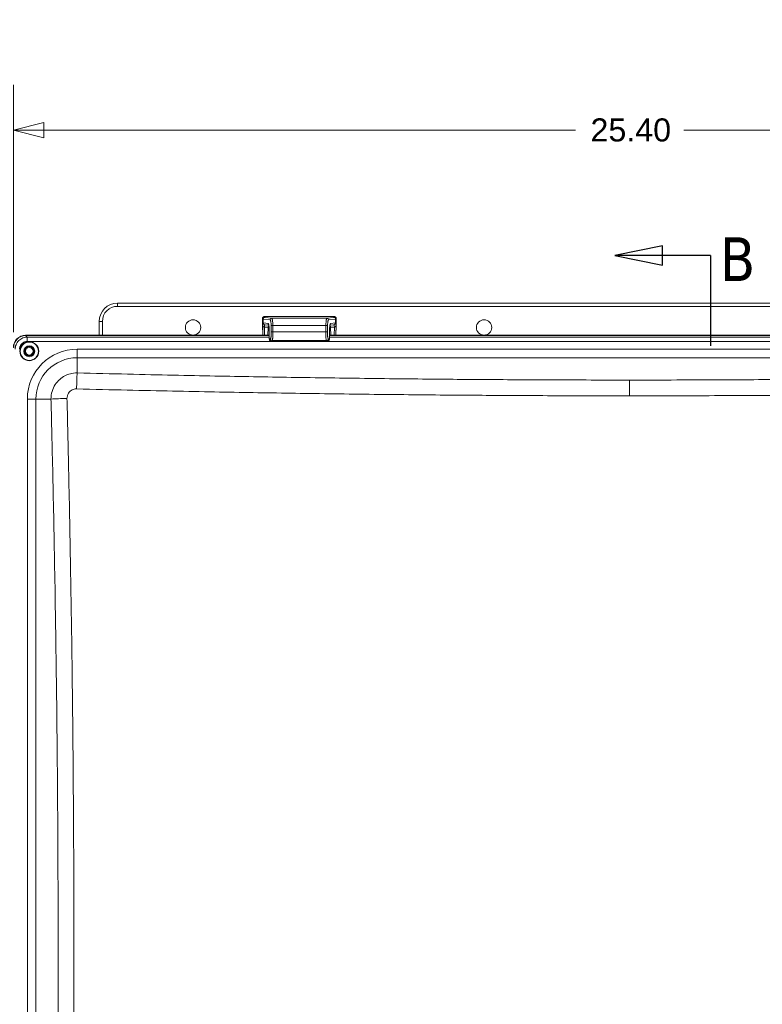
# Model space of a CAD drawing. Header units: inches. Extents: x -374 to 640, y -945 to 1059.
# Tile 93 of 222: x 51 to 66, y 56 to 76. Entities that reach past the tile are written whole.
import ezdxf

# ---------------------------------------------------------------- set-up
doc = ezdxf.new("R2010")
doc.units = ezdxf.units.IN
doc.header["$LTSCALE"] = 5
doc.header["$MEASUREMENT"] = 0
for name, color, linetype, lineweight in [('Dimension (ANSI)', 7, 'Continuous', 9), ('Section Line (ANSI)', 7, 'Continuous', 25), ('Visible (ANSI)', 7, 'Continuous', 18), ('Visible Narrow (ANSI)', 7, 'Continuous', 5)]:
    doc.layers.add(name, color=color, linetype=linetype, lineweight=lineweight)
doc.styles.add('Label Text (ANSI)', font='tahoma.ttf')
doc.styles.add('Note Text (ANSI)', font='arial.ttf')
doc.dimstyles.new('.XX', dxfattribs={"dimscale": 5, "dimtxt": 0.095, "dimasz": 0.125, "dimexe": 0.1875, "dimexo": 0.0625, "dimgap": 0.0625, "dimtad": 0, "dimtih": 1, "dimtoh": 1, "dimrnd": 1e-08, "dimzin": 0, "dimdsep": 46, "dimtxsty": 'Note Text (ANSI)', "dimblk": 'Filled-1', "dimcen": 0.09, "dimdle": 0.45, "dimclrd": 256, "dimclre": 256, "dimclrt": 256, "dimadec": 0, "dimazin": 1, "dimtfac": 1.263158, "dimtofl": 0, "dimtmove": 0, "dimatfit": 3, "dimfxl": 1, "dimtolj": 1, "dimtzin": 4, "dimlwd": -1, "dimlwe": -1, "dimarcsym": 0})

# ---------------------------------------------------------------- blocks, each defined once
blk = doc.blocks.new('2dTransSection1')
at = {"layer": 'Section Line (ANSI)', "linetype": 'Continuous'}
for p, q in [((12.826, 14.3629), (12.6291, 14.3235)), ((12.826, 14.2841), (12.826, 14.3629)), ((12.826, 14.3235), (12.6291, 14.3235)), ((12.6291, 14.3235), (12.826, 14.2841)), ((13.0228, 14.3235), (12.826, 14.3235)), ((13.0228, 14.3235), (13.0228, 13.9512))]:
    blk.add_line(p, q, dxfattribs=at)
at = {"layer": 'Section Line (ANSI)', "linetype": 'Continuous', "flags": 128}
blk.add_lwpolyline([(12.826, 14.3629), (12.6291, 14.3235), (12.826, 14.2841), (12.826, 14.3629)], dxfattribs=at)
at = {"layer": 'Section Line (ANSI)'}
blk.add_solid([(12.826, 14.3629), (12.6291, 14.3235), (12.826, 14.2841), (12.826, 14.3629)], dxfattribs=at)
at = {"layer": 'Section Line (ANSI)', "insert": (13.0623, 14.2185), "char_height": 0.18, "attachment_point": 7, "style": 'Label Text (ANSI)'}
blk.add_mtext('B', dxfattribs=at)
blk = doc.blocks.new('Filled-1')
at = {"color": 0}
for p, q in [((0, 0), (-1, 0.25)), ((-1, 0.25), (-1, -0.25)), ((-1, 0), (0, 0)), ((-1, -0.25), (0, 0))]:
    blk.add_line(p, q, dxfattribs=at)
at = {"color": 0, "flags": 128}
blk.add_lwpolyline([(-1, -0.25), (0, 0), (-1, 0.25), (-1, -0.25)], dxfattribs=at)
at = {"color": 0}
blk.add_solid([(-1, -0.25), (0, 0), (-1, 0.25), (-1, -0.25)], dxfattribs=at)
blk = doc.blocks.new('*D44')
at = {"layer": 'Defpoints', "color": 0, "transparency": 16777216}
for p in [(50.995, 69.973), (46.789, 44.568), (50.995, 44.568)]:
    blk.add_point(p, dxfattribs=at)
at = {"layer": 'Dimension (ANSI)', "transparency": 16777216}
for p, q in [((50.683, 69.973), (45.852, 69.973)), ((46.789, 69.348), (46.789, 57.825)), ((46.789, 45.193), (46.789, 56.715)), ((50.683, 44.568), (45.852, 44.568))]:
    blk.add_line(p, q, dxfattribs=at)
at = {"layer": 'Dimension (ANSI)', "transparency": 16777216, "xscale": 0.625, "yscale": 0.625, "zscale": 0.625}
for p, rotation in [((46.789, 69.973), 90), ((46.789, 44.568), 270)]:
    blk.add_blockref('Filled-1', p, dxfattribs=dict(at, rotation=rotation))
at = {"layer": 'Dimension (ANSI)', "transparency": 16777216, "insert": (45.985, 57.513), "char_height": 0.475, "attachment_point": 1, "style": 'Note Text (ANSI)'}
blk.add_mtext('\\A1;25.40', dxfattribs=at)
blk = doc.blocks.new('*D45')
at = {"layer": 'Defpoints', "color": 0, "transparency": 16777216}
for p in [(76.151, 74.203), (50.746, 69.724), (76.151, 69.724)]:
    blk.add_point(p, dxfattribs=at)
at = {"layer": 'Dimension (ANSI)', "transparency": 16777216}
for p, q in [((50.746, 70.036), (50.746, 75.14)), ((76.151, 70.036), (76.151, 75.14)), ((51.371, 74.203), (62.332, 74.203)), ((75.526, 74.203), (64.566, 74.203))]:
    blk.add_line(p, q, dxfattribs=at)
at = {"layer": 'Dimension (ANSI)', "transparency": 16777216, "xscale": 0.625, "yscale": 0.625, "zscale": 0.625, "rotation": 180}
blk.add_blockref('Filled-1', (50.746, 74.203), dxfattribs=at)
at = {"layer": 'Dimension (ANSI)', "transparency": 16777216, "xscale": 0.625, "yscale": 0.625, "zscale": 0.625}
blk.add_blockref('Filled-1', (76.151, 74.203), dxfattribs=at)
at = {"layer": 'Dimension (ANSI)', "transparency": 16777216, "insert": (62.644, 74.445), "char_height": 0.475, "attachment_point": 1, "style": 'Note Text (ANSI)'}
blk.add_mtext('\\A1;25.40', dxfattribs=at)

msp = doc.modelspace()

# ---------------------------------------------------------------- linework, layer by layer
at = {"layer": 'Visible (ANSI)'}
for p, q in [((74.00639, 70.63498), (52.89139, 70.63498)), ((52.51639, 70.25998), (52.51639, 69.97257)), ((57.36598, 70.35753), (55.91679, 70.35753)), ((55.88727, 69.97257), (55.88374, 70.18794)), ((56.01064, 70.18252), (55.92957, 70.19232)), ((56.02105, 69.91638), (56.01701, 70.11207)), ((57.26576, 70.11207), (57.26172, 69.91638)), ((57.35321, 70.19232), (57.27213, 70.18252)), ((57.39903, 70.18794), (57.3955, 69.97257)), ((56.01989, 69.97257), (50.99544, 69.97257)), ((51.00069, 69.96732), (56.02, 69.96732)), ((57.22012, 69.84653), (56.06265, 69.84653)), ((57.26277, 69.96732), (69.645, 69.96732)), ((69.64489, 69.97257), (57.26288, 69.97257))]:
    msp.add_line(p, q, dxfattribs=at)
for centre, radius in [((54.44889, 70.13498), 0.15822), ((60.44889, 70.13498), 0.15822), ((51.07389, 69.64507), 0.195), ((51.07389, 69.64507), 0.11248), ((51.07389, 69.64507), 0.0975), ((51.07389, 69.64507), 0.095), ((51.07389, 69.64507), 0.0781)]:
    msp.add_circle(centre, radius, dxfattribs=at)
msp.add_arc((52.89139, 70.25998), 0.375, 90, 180, dxfattribs=at)
for centre in [(50.99735, 69.72162), (51.00259, 69.71637)]:
    msp.add_ellipse(centre, major_axis=(-0.17812, 0.17812), ratio=0.99243251, start_param=5.50158524, end_param=7.06478537, dxfattribs=at)
for points, knots in [([(55.88374, 70.18794), (55.88332, 70.21358), (55.88294, 70.23698), (55.88235, 70.2754), (55.88212, 70.29101), (55.88183, 70.31311), (55.88174, 70.31891), (55.88178, 70.32271), (55.88176, 70.32295), (55.88184, 70.32447), (55.88186, 70.32485), (55.88194, 70.32583), (55.882, 70.32642), (55.88225, 70.32836), (55.88254, 70.32987), (55.88328, 70.33272), (55.88374, 70.33414), (55.88538, 70.33825), (55.88684, 70.34088), (55.89075, 70.34619), (55.8934, 70.34881), (55.89937, 70.35311), (55.90277, 70.35481), (55.90969, 70.35698), (55.91326, 70.35753), (55.91679, 70.35753)], [0, 0, 0, 0, 0.228294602, 0.228294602, 0.453054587, 0.453054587, 0.678209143, 0.678209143, 0.70514532, 0.70514532, 0.711562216, 0.711562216, 0.717298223, 0.717298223, 0.728857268, 0.728857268, 0.740160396, 0.740160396, 0.76272067, 0.76272067, 0.790447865, 0.790447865, 0.818761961, 0.818761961, 0.845674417, 0.845674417, 0.845674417, 0.845674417]), ([(57.36598, 70.35753), (57.36975, 70.35753), (57.37358, 70.3569), (57.38068, 70.35451), (57.38405, 70.35273), (57.38999, 70.34826), (57.39263, 70.34552), (57.39686, 70.33941), (57.3985, 70.33597), (57.40002, 70.33084), (57.40038, 70.32916), (57.4007, 70.32698), (57.40078, 70.32633), (57.40088, 70.32532), (57.4009, 70.32493), (57.40094, 70.3243), (57.40095, 70.32407), (57.40098, 70.32351), (57.40098, 70.32328), (57.401, 70.32255), (57.401, 70.32223), (57.401, 70.3208), (57.401, 70.31953), (57.40094, 70.31227), (57.40081, 70.30222), (57.4004, 70.27369), (57.40011, 70.25471), (57.39954, 70.21892), (57.39929, 70.20388), (57.39903, 70.18794)], [0, 0, 0, 0, 0.028766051, 0.028766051, 0.05708223, 0.05708223, 0.085412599, 0.085412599, 0.113708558, 0.113708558, 0.126582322, 0.126582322, 0.132392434, 0.132392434, 0.137631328, 0.137631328, 0.143002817, 0.143002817, 0.152609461, 0.152609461, 0.177238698, 0.177238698, 0.251111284, 0.251111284, 0.475325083, 0.475325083, 0.704292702, 0.704292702, 0.846210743, 0.846210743, 0.846210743, 0.846210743]), ([(56.01701, 70.11207), (56.01679, 70.12308), (56.01627, 70.13403), (56.01479, 70.15378), (56.01381, 70.1629), (56.01163, 70.17792), (56.01038, 70.1842), (56.00882, 70.19016), (56.00838, 70.19158), (56.00781, 70.19321), (56.00763, 70.19363), (56.0076, 70.19368), (56.0076, 70.19368), (56.0076, 70.19368)], [0, 0, 0, 0, 0.084555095, 0.084555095, 0.166938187, 0.166938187, 0.245892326, 0.245892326, 0.279302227, 0.279302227, 0.305005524, 0.305005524, 0.306524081, 0.306524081, 0.306524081, 0.306524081]), ([(57.27517, 70.19368), (57.27517, 70.19368), (57.27496, 70.19322), (57.2743, 70.19131), (57.27377, 70.18955), (57.27247, 70.18434), (57.27167, 70.18044), (57.26997, 70.1703), (57.26908, 70.1636), (57.26748, 70.14794), (57.26679, 70.13861), (57.26607, 70.12344), (57.26588, 70.11777), (57.26576, 70.11207)], [0.119200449, 0.119200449, 0.119200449, 0.119200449, 0.147464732, 0.147464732, 0.186063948, 0.186063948, 0.238835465, 0.238835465, 0.30570227, 0.30570227, 0.382402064, 0.382402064, 0.426197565, 0.426197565, 0.426197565, 0.426197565]), ([(56.06265, 69.84653), (56.05869, 69.84653), (56.05469, 69.8472), (56.0473, 69.84973), (56.04381, 69.85159), (56.03771, 69.85619), (56.03504, 69.85899), (56.03079, 69.86482), (56.02917, 69.86789), (56.0266, 69.87405), (56.02565, 69.8772), (56.02337, 69.88671), (56.02242, 69.89368), (56.02141, 69.90617), (56.02116, 69.91126), (56.02105, 69.91638)], [0, 0, 0, 0, 0.030618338, 0.030618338, 0.060693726, 0.060693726, 0.090935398, 0.090935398, 0.120809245, 0.120809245, 0.153503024, 0.153503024, 0.217199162, 0.217199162, 0.256386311, 0.256386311, 0.256386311, 0.256386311]), ([(57.26172, 69.91638), (57.2616, 69.91082), (57.26132, 69.9053), (57.26042, 69.89498), (57.2598, 69.8901), (57.25795, 69.87998), (57.25668, 69.87484), (57.25306, 69.86688), (57.25158, 69.86424), (57.24745, 69.85863), (57.24454, 69.85569), (57.23815, 69.85112), (57.23465, 69.84936), (57.2275, 69.84711), (57.22379, 69.84653), (57.22013, 69.84653)], [0, 0, 0, 0, 0.04252573, 0.04252573, 0.085852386, 0.085852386, 0.140356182, 0.140356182, 0.166193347, 0.166193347, 0.198305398, 0.198305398, 0.228110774, 0.228110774, 0.256511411, 0.256511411, 0.256511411, 0.256511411])]:
    msp.add_open_spline(points, degree=3, knots=knots, dxfattribs=at)
for points in [[(56.06265, 69.84653), (56.06265, 69.84653), (56.06265, 69.84653), (56.06265, 69.84653)], [(57.22013, 69.84653), (57.22012, 69.84653), (57.22012, 69.84653), (57.22012, 69.84653)]]:
    msp.add_open_spline(points, degree=3, dxfattribs=at)
at = {"layer": 'Visible Narrow (ANSI)'}
for p, q in [((52.89139, 70.63498), (52.89139, 70.56998)), ((74.00639, 70.56998), (52.89139, 70.56998)), ((52.51639, 70.25998), (52.58139, 70.25998)), ((52.58139, 70.25998), (52.58139, 69.97257)), ((55.88181, 70.32186), (55.883, 70.30991)), ((55.88538, 70.17384), (55.883, 70.30991)), ((55.89782, 70.22701), (55.89644, 70.30731)), ((55.89644, 70.30731), (56.03887, 70.29009)), ((57.36597, 70.35747), (55.9168, 70.35747)), ((55.9168, 70.35747), (55.91799, 70.34551)), ((55.93097, 70.34239), (56.07341, 70.32517)), ((57.20936, 70.32517), (56.07341, 70.32517)), ((57.20936, 70.32517), (57.3518, 70.34239)), ((57.2439, 70.29009), (57.38634, 70.30731)), ((57.36478, 70.34551), (57.36597, 70.35747)), ((57.38634, 70.30731), (57.38495, 70.22701)), ((57.39977, 70.30991), (57.39739, 70.17384)), ((57.39977, 70.30991), (57.40096, 70.32186)), ((55.88727, 69.97257), (55.88374, 70.1879)), ((55.88545, 70.16985), (55.88847, 69.97257)), ((55.99886, 70.21494), (55.89923, 70.22698)), ((55.92044, 70.14321), (55.9979, 70.14321)), ((55.92044, 70.14321), (55.92306, 69.97257)), ((55.9972, 70.13451), (55.99471, 69.97257)), ((56.01326, 70.1722), (56.01326, 70.1722)), ((56.02151, 69.91702), (56.01747, 70.11271)), ((56.05994, 70.17227), (56.06229, 70.03999)), ((57.18829, 70.17563), (56.09448, 70.17563)), ((56.09448, 70.17563), (56.09683, 70.04334)), ((57.18594, 70.04334), (56.09683, 70.04334)), ((57.18594, 70.04334), (57.18829, 70.17563)), ((57.22048, 70.03999), (57.22283, 70.17227)), ((57.2653, 70.11271), (57.26126, 69.91702)), ((57.26951, 70.1722), (57.26951, 70.1722)), ((57.38354, 70.22698), (57.28391, 70.21494)), ((57.28487, 70.14321), (57.36233, 70.14321)), ((57.28806, 69.97257), (57.28557, 70.13451)), ((57.35971, 69.97257), (57.36233, 70.14321)), ((57.3943, 69.97257), (57.39733, 70.16985)), ((57.39903, 70.1879), (57.3955, 69.97257)), ((51.032, 69.93602), (51.00069, 69.96732)), ((51.032, 69.93602), (56.02065, 69.93602)), ((51.032, 69.84636), (51.032, 69.93602)), ((51.032, 69.84636), (75.86578, 69.84636)), ((56.04524, 69.89995), (56.02929, 69.8821)), ((56.07978, 69.86561), (56.06383, 69.84776)), ((57.21895, 69.84776), (56.06383, 69.84776)), ((57.20299, 69.86561), (56.07978, 69.86561)), ((57.21895, 69.84776), (57.20299, 69.86561)), ((57.25349, 69.8821), (57.23753, 69.89995)), ((57.26212, 69.93602), (69.64565, 69.93602)), ((74.83839, 69.68565), (52.05939, 69.68565)), ((52.05939, 69.68565), (52.05939, 69.51002)), ((74.83839, 69.51002), (52.05939, 69.51002)), ((52.05939, 69.51002), (52.05939, 69.19796)), ((51.80889, 69.13814), (51.80889, 69.13816)), ((63.44889, 68.72539), (63.44889, 69.05087)), ((51.58085, 68.91007), (51.58084, 68.91007)), ((51.03331, 68.65957), (51.03331, 45.88057)), ((51.03331, 68.65957), (51.20894, 68.65957)), ((51.20894, 68.65957), (51.20894, 45.88057)), ((51.20894, 68.65957), (51.521, 68.65957))]:
    msp.add_line(p, q, dxfattribs=at)
msp.add_circle((51.07389, 69.64507), 0.188, dxfattribs=at)
for centre, radius, start, end in [((132.61238, 552.0832), 507.11098, 269.3079848, 269.3079849), ((132.61238, 552.0832), 507.11098, 269.3364756, 269.3364757), ((132.61238, 552.0832), 507.11098, 270.0142531, 270.0142532), ((52.89139, 70.25998), 0.31, 90, 180), ((52.05939, 68.65957), 1.02608, 90, 180), ((132.61238, -437.54305), 507.11098, 89.30796703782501, 89.30796710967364), ((132.61238, -437.54305), 507.11098, 89.98574681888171, 89.98574689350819), ((132.61238, -437.54305), 507.11098, 90.66352429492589, 90.66352437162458), ((132.61238, -437.54305), 507.11098, 90.69201509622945, 90.69201518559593), ((52.05939, 68.65957), 0.85045, 90, 180)]:
    msp.add_arc(centre, radius, start, end, dxfattribs=at)
for centre, major_axis, ratio, start_param, end_param in [((55.9168, 70.32247), (-0.03483, -0.00347), 0.99980161, 4.61304132, 6.20117857), ((55.91799, 70.31052), (-0.03483, -0.00347), 0.99980161, 4.61304128, 6.20117883), ((56.90344, 70.30996), (-1.02045, -0.00002), 0.01591563, 0.001903, 0.16247025), ((55.93097, 70.3074), (0.0042, 0.03475), 0.98663579, 0.12194096, 1.69187178), ((55.92161, 70.04503), (0.00482, -0.3125), 0.00144871, 3.12175445, 3.14147294), ((56.90388, 70.34555), (-0.98588, 0), 0.01982, 0.00197079, 0.16246843), ((56.07341, 70.29017), (0.0042, 0.03475), 0.98663579, 0.12194187, 1.69186102), ((57.20936, 70.29017), (-0.0042, 0.03475), 0.98663579, 4.59131326, 6.16124435), ((56.3789, 70.34555), (0.98588, 0), 0.01982, 6.12071688, 6.28121452), ((57.3518, 70.3074), (-0.0042, 0.03475), 0.98663579, 4.59131353, 6.16124414), ((57.36478, 70.31052), (0.03483, -0.00347), 0.99980161, 0.08200648, 1.67014415), ((57.36597, 70.32247), (0.03483, -0.00347), 0.99980161, 0.08201469, 1.67014399), ((56.37933, 70.30996), (1.02044, -0.00002), 0.01591563, 6.1207149, 6.28128243), ((55.88884, 69.98818), (0.00412, -0.23782), 0.00165263, 3.81667202, 3.84304211), ((55.92038, 70.17444), (-0.035, -0.00053), 0.79416517, 0.00268488, 1.55868922), ((55.92044, 70.17046), (-0.035, -0.00054), 0.77859788, 0.00260006, 1.55884256), ((55.899, 69.96423), (-0.00062, 0.2628), 0.16174829, 6.26324058, 6.29624201), ((55.93236, 70.22709), (0.0029, -0.03488), 0.98674796, 4.63287803, 6.16665171), ((55.93377, 70.22707), (-0.0042, -0.03475), 0.98663579, 4.8334647, 6.28318531), ((55.92359, 69.99778), (0.00387, -0.19348), 0.00192234, 3.8344245, 3.86180186), ((56.16549, 70.13348), (-0.1683, 0.00005), 0.62748716, 6.19135369, 6.27383727), ((55.9972, 70.16176), (-0.035, 0.00054), 0.77859788, 1.58275009, 2.14649704), ((55.9979, 70.17046), (-0.03463, 0.0051), 0.77532893, 1.68451639, 2.20985146), ((56.0334, 70.21502), (0.0042, 0.03475), 0.98663579, 1.69187205, 2.46675721), ((56.05201, 70.11279), (-0.03499, -0.00072), 0.11082645, 6.11967549, 6.28315399), ((56.09448, 70.17235), (-0.03499, -0.00062), 0.09347377, 4.7107286, 6.12000246), ((56.09683, 70.04007), (-0.03499, -0.00062), 0.09347372, 4.71072721, 6.11999382), ((57.20713, 70.02791), (-0.00031, -0.165), 0.12913844, 4.61901047, 6.10253884), ((57.18594, 70.04007), (0.03499, -0.00062), 0.09347377, 0.16318285, 1.57245671), ((57.18829, 70.17235), (0.03499, -0.00062), 0.09347371, 0.16319681, 1.57245896), ((57.23077, 70.11279), (0.03499, -0.00072), 0.11082677, 0, 0.16347808), ((57.28557, 70.16176), (0.035, 0.00054), 0.77859788, 4.13668745, 4.70043425), ((57.28487, 70.17046), (0.03463, 0.0051), 0.77532392, 4.07332324, 4.59865781), ((57.24937, 70.21502), (-0.0042, 0.03475), 0.98663579, 3.81644736, 4.59134032), ((57.11728, 70.13348), (0.1683, 0.00005), 0.62748716, 0.00934805, 0.0918317), ((57.35041, 70.22709), (-0.0029, -0.03488), 0.98674792, 0.11665801, 1.65028833), ((57.349, 70.22707), (0.0042, -0.03475), 0.98663579, 0, 1.4497206), ((57.36233, 70.17046), (0.035, -0.00054), 0.77859788, 4.72434275, 6.28058525), ((57.35918, 69.99778), (0.00387, 0.19348), 0.00192233, 5.56297563, 5.59035296), ((57.36239, 70.17444), (0.035, -0.00053), 0.79416535, 4.72449866, 6.28051025), ((57.38377, 69.96423), (0.00062, 0.2628), 0.1617483, 6.27012866, 6.30313026), ((57.39393, 69.98819), (0.00412, 0.23782), 0.00165264, 5.58172816, 5.60809867), ((56.05605, 69.9171), (-0.03499, -0.00072), 0.11082677, 6.11970723, 6.28317898), ((56.06383, 69.88219), (-0.0261, 0.02332), 0.97120679, 0.74632704, 2.2856949), ((56.07978, 69.90004), (-0.0261, 0.02332), 0.97120683, 0.74631258, 2.28570127), ((57.20299, 69.90004), (0.0261, 0.02332), 0.9712068, 3.99748422, 5.53686322), ((57.21895, 69.88218), (0.0261, 0.02332), 0.97120683, 3.99748403, 5.53687273), ((57.22672, 69.9171), (0.03499, -0.00072), 0.11082588, 6.28318504, 6.44665671), ((52.05939, 68.85653), (-0.01235, -0.49985), 0.02307421, 3.96099598, 4.69005076), ((51.86243, 68.65957), (0.49985, 0.01235), 0.02307421, 1.59313454, 2.32218933)]:
    msp.add_ellipse(centre, major_axis=major_axis, ratio=ratio, start_param=start_param, end_param=end_param, dxfattribs=at)
for points, knots in [([(55.88374, 70.1879), (55.88352, 70.20107), (55.88332, 70.21339), (55.88314, 70.22495), (55.88313, 70.2256), (55.88312, 70.22624), (55.88311, 70.22688), (55.88292, 70.23871), (55.88275, 70.24973), (55.88259, 70.25969), (55.88259, 70.25994), (55.88259, 70.26019), (55.88258, 70.26044), (55.88243, 70.2706), (55.88229, 70.27964), (55.88218, 70.28745), (55.88207, 70.29525), (55.88198, 70.30183), (55.88191, 70.30704), (55.88191, 70.30721), (55.88191, 70.30737), (55.8819, 70.30754), (55.88184, 70.31251), (55.8818, 70.31621), (55.88178, 70.31861), (55.88178, 70.31876), (55.88178, 70.31891), (55.88178, 70.31905), (55.88177, 70.32122), (55.88178, 70.32217), (55.88181, 70.32186)], [0, 0, 0, 0, 0.15785614, 0.15785614, 0.15785614, 0.16666667, 0.16666667, 0.16666667, 0.32924364, 0.32924364, 0.32924364, 0.33333333, 0.33333333, 0.33333333, 0.5, 0.5, 0.5, 0.66666667, 0.66666667, 0.66666667, 0.67193617, 0.67193617, 0.67193617, 0.83333333, 0.83333333, 0.83333333, 0.84333124, 0.84333124, 0.84333124, 1, 1, 1, 1]), ([(56.03887, 70.29009), (56.04024, 70.28992), (56.04158, 70.28897), (56.04291, 70.28725), (56.04303, 70.28708), (56.04316, 70.28691), (56.04329, 70.28672), (56.04467, 70.28477), (56.04602, 70.28197), (56.04732, 70.2784), (56.04738, 70.27821), (56.04745, 70.27802), (56.04752, 70.27783), (56.04886, 70.27403), (56.05013, 70.26938), (56.05132, 70.264), (56.05253, 70.2585), (56.05365, 70.25222), (56.05465, 70.24531), (56.05467, 70.24513), (56.0547, 70.24495), (56.05473, 70.24477), (56.05568, 70.23809), (56.05653, 70.23083), (56.05724, 70.22315), (56.05729, 70.22264), (56.05734, 70.22213), (56.05738, 70.22161), (56.05805, 70.21418), (56.05861, 70.20636), (56.05903, 70.1984), (56.05907, 70.19752), (56.05912, 70.19663), (56.05916, 70.19575), (56.05954, 70.18809), (56.0598, 70.18028), (56.05994, 70.17227)], [0, 0, 0, 0, 0.1301932, 0.1301932, 0.1301932, 0.14285714, 0.14285714, 0.14285714, 0.27859384, 0.27859384, 0.27859384, 0.28571429, 0.28571429, 0.28571429, 0.4268986, 0.4268986, 0.4268986, 0.57142857, 0.57142857, 0.57142857, 0.5752078, 0.5752078, 0.5752078, 0.71428571, 0.71428571, 0.71428571, 0.72351091, 0.72351091, 0.72351091, 0.85714286, 0.85714286, 0.85714286, 0.87193744, 0.87193744, 0.87193744, 1, 1, 1, 1]), ([(56.07341, 70.32517), (56.0749, 70.32494), (56.07787, 70.32206), (56.08213, 70.31068), (56.08599, 70.29276), (56.0893, 70.26912), (56.09191, 70.24079), (56.09371, 70.20915), (56.09432, 70.18684), (56.09448, 70.17563)], [0.000000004, 0.000000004, 0.000000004, 0.000000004, 0.142857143, 0.285714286, 0.428571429, 0.571428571, 0.714285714, 0.857142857, 1, 1, 1, 1]), ([(57.22283, 70.17227), (57.22297, 70.18028), (57.22323, 70.18809), (57.22361, 70.19575), (57.22365, 70.19663), (57.2237, 70.19752), (57.22374, 70.1984), (57.22417, 70.20636), (57.22472, 70.21418), (57.22539, 70.22161), (57.22544, 70.22213), (57.22548, 70.22264), (57.22553, 70.22315), (57.22625, 70.23083), (57.22709, 70.23809), (57.22805, 70.24477), (57.22807, 70.24495), (57.2281, 70.24513), (57.22812, 70.24531), (57.22911, 70.25214), (57.23021, 70.25835), (57.23141, 70.26381), (57.23261, 70.26927), (57.2339, 70.27398), (57.23525, 70.27783), (57.23532, 70.27802), (57.23539, 70.27821), (57.23546, 70.2784), (57.23675, 70.28197), (57.23811, 70.28477), (57.23948, 70.28672), (57.23961, 70.28691), (57.23974, 70.28708), (57.23987, 70.28725), (57.24119, 70.28897), (57.24253, 70.28992), (57.2439, 70.29009)], [0.000000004, 0.000000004, 0.000000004, 0.000000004, 0.128062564, 0.128062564, 0.128062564, 0.142857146, 0.142857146, 0.142857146, 0.276489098, 0.276489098, 0.276489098, 0.285714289, 0.285714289, 0.285714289, 0.424792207, 0.424792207, 0.424792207, 0.428571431, 0.428571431, 0.428571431, 0.571428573, 0.571428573, 0.571428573, 0.714285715, 0.714285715, 0.714285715, 0.721406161, 0.721406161, 0.721406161, 0.857142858, 0.857142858, 0.857142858, 0.869806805, 0.869806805, 0.869806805, 1, 1, 1, 1]), ([(57.40096, 70.32186), (57.40099, 70.32217), (57.401, 70.32122), (57.40099, 70.31905), (57.40099, 70.31891), (57.40099, 70.31876), (57.40099, 70.31861), (57.40097, 70.31621), (57.40093, 70.31251), (57.40087, 70.30754), (57.40087, 70.30737), (57.40086, 70.30721), (57.40086, 70.30704), (57.4008, 70.30184), (57.40071, 70.2953), (57.4006, 70.28753), (57.40048, 70.27971), (57.40035, 70.27064), (57.40019, 70.26044), (57.40019, 70.26019), (57.40018, 70.25994), (57.40018, 70.25969), (57.40003, 70.24973), (57.39985, 70.23871), (57.39966, 70.22688), (57.39965, 70.22624), (57.39964, 70.2256), (57.39963, 70.22495), (57.39945, 70.21339), (57.39925, 70.20107), (57.39903, 70.1879)], [0, 0, 0, 0, 0.15666876, 0.15666876, 0.15666876, 0.16666667, 0.16666667, 0.16666667, 0.32806383, 0.32806383, 0.32806383, 0.33333333, 0.33333333, 0.33333333, 0.49941086, 0.49941086, 0.49941086, 0.66666667, 0.66666667, 0.66666667, 0.67075636, 0.67075636, 0.67075636, 0.83333333, 0.83333333, 0.83333333, 0.84214386, 0.84214386, 0.84214386, 1, 1, 1, 1]), ([(55.89783, 70.22701), (55.89568, 70.22679), (55.89382, 70.22565), (55.89211, 70.22342), (55.89197, 70.22324), (55.89019, 70.22066), (55.88887, 70.21724), (55.88785, 70.21273), (55.88784, 70.21268), (55.88682, 70.20809), (55.88614, 70.20251), (55.88573, 70.19564), (55.88571, 70.19525), (55.88535, 70.18866), (55.88527, 70.18166), (55.88538, 70.17384)], [0, 0, 0, 0, 0.22961287, 0.22961287, 0.25, 0.25, 0.49723411, 0.49723411, 0.5, 0.5, 0.75, 0.75, 0.76480422, 0.76480422, 1, 1, 1, 1]), ([(55.93186, 70.19204), (55.92983, 70.19176), (55.92806, 70.19067), (55.92497, 70.18674), (55.92369, 70.18378), (55.92175, 70.17605), (55.9211, 70.17128), (55.92035, 70.16013), (55.92025, 70.15375), (55.92038, 70.14665)], [0.019098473, 0.019098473, 0.019098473, 0.019098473, 0.25, 0.25, 0.5, 0.5, 0.75, 0.75, 1, 1, 1, 1]), ([(56.01256, 70.17149), (56.0112, 70.17009), (56.00993, 70.16864), (56.00587, 70.16352), (56.00352, 70.15966), (55.9999, 70.15163), (55.99863, 70.14746), (55.9979, 70.14321)], [0.598195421, 0.598195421, 0.598195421, 0.598195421, 0.666666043, 0.666666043, 0.833332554, 0.833332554, 0.999998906, 0.999998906, 0.999998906, 0.999998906]), ([(56.06229, 70.03999), (56.06241, 70.03313), (56.06245, 70.02627), (56.06239, 70.01936), (56.06238, 70.01848), (56.06237, 70.0176), (56.06236, 70.01672), (56.06228, 70.00949), (56.06209, 70.00219), (56.0618, 69.99501), (56.06178, 69.99444), (56.06175, 69.99387), (56.06173, 69.9933), (56.06141, 69.98584), (56.06098, 69.97853), (56.06044, 69.9715), (56.06042, 69.97124), (56.0604, 69.97098), (56.06038, 69.97072), (56.05982, 69.96346), (56.05914, 69.9565), (56.05836, 69.95), (56.05758, 69.94351), (56.0567, 69.93747), (56.05573, 69.932), (56.05569, 69.93177), (56.05565, 69.93155), (56.05561, 69.93133), (56.05468, 69.92612), (56.05367, 69.92143), (56.05259, 69.91733), (56.0525, 69.917), (56.05242, 69.91667), (56.05233, 69.91634), (56.05128, 69.9125), (56.05019, 69.90921), (56.04905, 69.90653), (56.04891, 69.90618), (56.04877, 69.90585), (56.04862, 69.90553), (56.04753, 69.90312), (56.0464, 69.90125), (56.04524, 69.89995)], [0, 0, 0, 0, 0.11092114, 0.11092114, 0.11092114, 0.125, 0.125, 0.125, 0.24078251, 0.24078251, 0.24078251, 0.25, 0.25, 0.25, 0.37053698, 0.37053698, 0.37053698, 0.375, 0.375, 0.375, 0.5, 0.5, 0.5, 0.625, 0.625, 0.625, 0.63005847, 0.63005847, 0.63005847, 0.75, 0.75, 0.75, 0.75981632, 0.75981632, 0.75981632, 0.875, 0.875, 0.875, 0.88966844, 0.88966844, 0.88966844, 1, 1, 1, 1]), ([(56.09683, 70.04334), (56.09695, 70.03472), (56.09698, 70.02596), (56.09692, 70.01603), (56.09691, 70.0149), (56.09681, 70.00457), (56.09663, 69.99534), (56.09632, 69.98552), (56.09629, 69.98478), (56.09595, 69.97461), (56.09552, 69.96533), (56.09496, 69.95608), (56.09494, 69.95575), (56.09436, 69.94619), (56.09368, 69.93737), (56.09212, 69.92089), (56.09124, 69.91324), (56.09023, 69.906), (56.09019, 69.90572), (56.08922, 69.89883), (56.08821, 69.89288), (56.08705, 69.88725), (56.08696, 69.88682), (56.08583, 69.88154), (56.08473, 69.87737), (56.08345, 69.87353), (56.08331, 69.8731), (56.08206, 69.86961), (56.08093, 69.86724), (56.07978, 69.86561)], [0.000000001, 0.000000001, 0.000000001, 0.000000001, 0.110783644, 0.110783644, 0.125000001, 0.125000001, 0.240633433, 0.240633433, 0.250000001, 0.250000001, 0.370466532, 0.370466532, 0.375000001, 0.375000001, 0.500000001, 0.500000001, 0.625, 0.625, 0.630136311, 0.630136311, 0.75, 0.75, 0.75997491, 0.75997491, 0.875, 0.875, 0.889812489, 0.889812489, 1, 1, 1, 1]), ([(57.23753, 69.89995), (57.23637, 69.90125), (57.23524, 69.90312), (57.23415, 69.90553), (57.23401, 69.90585), (57.23386, 69.90618), (57.23372, 69.90653), (57.23259, 69.90921), (57.23149, 69.9125), (57.23044, 69.91634), (57.23036, 69.91667), (57.23027, 69.917), (57.23018, 69.91733), (57.2291, 69.92143), (57.22809, 69.92612), (57.22716, 69.93133), (57.22712, 69.93155), (57.22708, 69.93177), (57.22704, 69.932), (57.22608, 69.93746), (57.2252, 69.94348), (57.22442, 69.94996), (57.22364, 69.95647), (57.22296, 69.96344), (57.22239, 69.97072), (57.22237, 69.97098), (57.22235, 69.97124), (57.22233, 69.9715), (57.22179, 69.97853), (57.22136, 69.98584), (57.22104, 69.9933), (57.22102, 69.99387), (57.22099, 69.99444), (57.22097, 69.99501), (57.22068, 70.00219), (57.2205, 70.00949), (57.22041, 70.01672), (57.2204, 70.0176), (57.22039, 70.01848), (57.22038, 70.01936), (57.22033, 70.02627), (57.22036, 70.03313), (57.22048, 70.03999)], [0, 0, 0, 0, 0.11033156, 0.11033156, 0.11033156, 0.125, 0.125, 0.125, 0.24018368, 0.24018368, 0.24018368, 0.25, 0.25, 0.25, 0.36994153, 0.36994153, 0.36994153, 0.375, 0.375, 0.375, 0.49970593, 0.49970593, 0.49970593, 0.625, 0.625, 0.625, 0.62946302, 0.62946302, 0.62946302, 0.75, 0.75, 0.75, 0.75921749, 0.75921749, 0.75921749, 0.875, 0.875, 0.875, 0.88907886, 0.88907886, 0.88907886, 1, 1, 1, 1]), ([(57.28487, 70.14321), (57.28428, 70.14664), (57.28334, 70.15003), (57.28173, 70.1541), (57.28141, 70.15488), (57.27953, 70.15905), (57.27761, 70.16233), (57.27489, 70.16603), (57.27447, 70.16659), (57.27284, 70.16864), (57.27157, 70.17009), (57.27021, 70.17149)], [0.000001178, 0.000001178, 0.000001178, 0.000001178, 0.134692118, 0.134692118, 0.16666732, 0.16666732, 0.307734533, 0.307734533, 0.333333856, 0.333333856, 0.401808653, 0.401808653, 0.401808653, 0.401808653]), ([(57.36239, 70.14665), (57.36252, 70.15375), (57.36242, 70.16013), (57.36168, 70.17128), (57.36102, 70.17605), (57.35908, 70.18378), (57.3578, 70.18674), (57.35471, 70.19067), (57.35294, 70.19176), (57.35092, 70.19204)], [0, 0, 0, 0, 0.25, 0.25, 0.5, 0.5, 0.75, 0.75, 0.980901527, 0.980901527, 0.980901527, 0.980901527]), ([(57.39739, 70.17384), (57.3975, 70.18166), (57.39742, 70.18866), (57.39707, 70.19525), (57.39704, 70.19564), (57.39663, 70.20251), (57.39595, 70.20809), (57.39493, 70.21268), (57.39492, 70.21273), (57.3939, 70.21724), (57.39258, 70.22066), (57.3908, 70.22324), (57.39066, 70.22342), (57.38895, 70.22565), (57.38709, 70.22679), (57.38495, 70.22701)], [0.000000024, 0.000000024, 0.000000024, 0.000000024, 0.23519579, 0.23519579, 0.250000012, 0.250000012, 0.500000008, 0.500000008, 0.502765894, 0.502765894, 0.750000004, 0.750000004, 0.770387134, 0.770387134, 1, 1, 1, 1]), ([(50.78295, 69.68697), (50.78298, 69.70095), (50.78419, 69.7156), (50.78693, 69.73075), (50.78967, 69.7459), (50.79396, 69.76155), (50.79998, 69.77701), (50.80601, 69.79248), (50.81376, 69.80776), (50.82315, 69.82225), (50.83255, 69.83674), (50.8436, 69.85044), (50.85598, 69.86283), (50.86837, 69.87523), (50.88209, 69.88632), (50.89663, 69.89576), (50.91117, 69.9052), (50.92653, 69.91298), (50.94205, 69.91902), (50.95758, 69.92506), (50.97328, 69.92935), (50.98841, 69.93207), (51.00355, 69.93479), (51.01813, 69.93598), (51.032, 69.93602)], [0.000000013, 0.000000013, 0.000000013, 0.000000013, 0.125, 0.125, 0.125, 0.25, 0.25, 0.25, 0.375, 0.375, 0.375, 0.5, 0.5, 0.5, 0.625, 0.625, 0.625, 0.75, 0.75, 0.75, 0.875, 0.875, 0.875, 1, 1, 1, 1]), ([(50.8726, 69.68697), (50.8726, 69.69392), (50.87304, 69.70098), (50.87402, 69.70825), (50.87432, 69.7105), (50.87467, 69.71276), (50.87508, 69.71505), (50.8765, 69.72295), (50.87857, 69.73111), (50.88138, 69.73924), (50.88201, 69.74107), (50.88267, 69.74289), (50.88337, 69.74471), (50.8867, 69.75331), (50.89086, 69.76181), (50.89582, 69.76997), (50.89658, 69.77122), (50.89736, 69.77246), (50.89816, 69.77369), (50.90367, 69.78221), (50.91007, 69.7903), (50.91721, 69.79771), (50.91785, 69.79837), (50.9185, 69.79903), (50.91915, 69.79969), (50.92683, 69.80737), (50.93531, 69.81426), (50.94429, 69.82017), (50.94459, 69.82036), (50.94489, 69.82056), (50.94519, 69.82075), (50.9545, 69.82679), (50.96434, 69.83176), (50.9743, 69.83561), (50.97448, 69.83568), (50.97466, 69.83574), (50.97484, 69.83581), (50.98463, 69.83955), (50.99453, 69.84221), (51.00404, 69.8439), (51.0047, 69.84402), (51.00536, 69.84414), (51.00602, 69.84424), (51.01498, 69.84572), (51.02359, 69.84636), (51.032, 69.84636)], [0, 0, 0, 0, 0.09547636, 0.09547636, 0.09547636, 0.125, 0.125, 0.125, 0.22710633, 0.22710633, 0.22710633, 0.25, 0.25, 0.25, 0.35839539, 0.35839539, 0.35839539, 0.375, 0.375, 0.375, 0.48970554, 0.48970554, 0.48970554, 0.5, 0.5, 0.5, 0.62098473, 0.62098473, 0.62098473, 0.625, 0.625, 0.625, 0.75, 0.75, 0.75, 0.75223733, 0.75223733, 0.75223733, 0.875, 0.875, 0.875, 0.88358097, 0.88358097, 0.88358097, 1, 1, 1, 1]), ([(56.02929, 69.8821), (56.02887, 69.88164), (56.02845, 69.88142), (56.02803, 69.88145), (56.02794, 69.88146), (56.02785, 69.88148), (56.02776, 69.88151), (56.02731, 69.88166), (56.02685, 69.8821), (56.0264, 69.88283), (56.02635, 69.88291), (56.0263, 69.883), (56.02624, 69.8831), (56.02576, 69.88395), (56.0253, 69.88514), (56.02487, 69.88663), (56.0244, 69.88823), (56.02397, 69.89016), (56.02358, 69.89238), (56.0232, 69.89453), (56.02286, 69.89694), (56.02258, 69.89956), (56.02255, 69.89985), (56.02252, 69.90013), (56.02249, 69.90042), (56.02224, 69.90279), (56.02204, 69.90532), (56.02188, 69.90792), (56.02184, 69.90845), (56.02181, 69.90899), (56.02178, 69.90953), (56.02165, 69.91195), (56.02156, 69.91444), (56.02151, 69.91702)], [0.000000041, 0.000000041, 0.000000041, 0.000000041, 0.117411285, 0.117411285, 0.117411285, 0.142857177, 0.142857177, 0.142857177, 0.270746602, 0.270746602, 0.270746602, 0.285714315, 0.285714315, 0.285714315, 0.423767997, 0.423767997, 0.423767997, 0.571428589, 0.571428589, 0.571428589, 0.714285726, 0.714285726, 0.714285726, 0.72982724, 0.72982724, 0.72982724, 0.857142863, 0.857142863, 0.857142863, 0.883093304, 0.883093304, 0.883093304, 1, 1, 1, 1]), ([(57.26126, 69.91702), (57.26121, 69.91444), (57.26112, 69.91195), (57.26099, 69.90953), (57.26096, 69.90899), (57.26093, 69.90845), (57.2609, 69.90792), (57.26074, 69.90532), (57.26053, 69.90279), (57.26029, 69.90042), (57.26026, 69.90013), (57.26022, 69.89985), (57.26019, 69.89956), (57.25992, 69.89704), (57.2596, 69.89471), (57.25924, 69.89263), (57.25885, 69.89038), (57.25841, 69.88841), (57.25795, 69.88679), (57.2575, 69.88523), (57.25702, 69.88398), (57.25653, 69.8831), (57.25648, 69.883), (57.25642, 69.88291), (57.25637, 69.88283), (57.25593, 69.8821), (57.25547, 69.88166), (57.25501, 69.88151), (57.25492, 69.88148), (57.25483, 69.88146), (57.25474, 69.88145), (57.25432, 69.88142), (57.2539, 69.88164), (57.25349, 69.8821)], [0.000000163, 0.000000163, 0.000000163, 0.000000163, 0.116906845, 0.116906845, 0.116906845, 0.142857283, 0.142857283, 0.142857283, 0.27017289, 0.27017289, 0.27017289, 0.285714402, 0.285714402, 0.285714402, 0.423208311, 0.423208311, 0.423208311, 0.571428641, 0.571428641, 0.571428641, 0.714285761, 0.714285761, 0.714285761, 0.729253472, 0.729253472, 0.729253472, 0.85714288, 0.85714288, 0.85714288, 0.88258877, 0.88258877, 0.88258877, 1, 1, 1, 1]), ([(51.521, 68.65957), (51.52051, 68.71342), (51.52813, 68.76643), (51.54318, 68.81686), (51.55823, 68.86729), (51.58082, 68.9151), (51.6083, 68.95703), (51.63577, 68.99897), (51.66812, 69.03507), (51.70153, 69.0646), (51.73494, 69.09414), (51.76931, 69.11723), (51.80527, 69.13624), (51.84122, 69.15525), (51.87874, 69.17019), (51.92097, 69.18103), (51.9632, 69.19187), (52.01021, 69.19842), (52.05939, 69.19796)], [0, 0, 0, 0, 0.166666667, 0.166666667, 0.166666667, 0.333333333, 0.333333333, 0.333333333, 0.5, 0.5, 0.5, 0.666666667, 0.666666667, 0.666666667, 0.833333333, 0.833333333, 0.833333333, 1, 1, 1, 1]), ([(52.05939, 69.19796), (52.4226, 69.1887), (52.76985, 69.18027), (53.09903, 69.1726), (53.42821, 69.16494), (53.73933, 69.15804), (54.03864, 69.15169), (54.33795, 69.14533), (54.62545, 69.13951), (54.90105, 69.13418), (55.17665, 69.12885), (55.44035, 69.12399), (55.69894, 69.11944), (55.95754, 69.11489), (56.21103, 69.11065), (56.4707, 69.10653), (56.73037, 69.10241), (56.99622, 69.09841), (57.26738, 69.09459), (57.53853, 69.09077), (57.815, 69.08712), (58.08917, 69.08377), (58.36335, 69.08041), (58.63524, 69.07735), (58.89393, 69.07465), (59.15263, 69.07195), (59.39813, 69.06962), (59.63401, 69.06756), (59.86988, 69.0655), (60.09613, 69.06371), (60.32475, 69.06207), (60.55338, 69.06044), (60.78438, 69.05896), (61.02196, 69.05763), (61.25953, 69.05631), (61.50369, 69.05515), (61.75715, 69.05416), (62.0106, 69.05317), (62.27336, 69.05237), (62.55433, 69.05179), (62.8353, 69.05122), (63.13447, 69.05087), (63.44889, 69.05087)], [0, 0, 0, 0, 0.07142857, 0.07142857, 0.07142857, 0.14285714, 0.14285714, 0.14285714, 0.21428571, 0.21428571, 0.21428571, 0.28571429, 0.28571429, 0.28571429, 0.35714286, 0.35714286, 0.35714286, 0.42857143, 0.42857143, 0.42857143, 0.5, 0.5, 0.5, 0.57142857, 0.57142857, 0.57142857, 0.64285714, 0.64285714, 0.64285714, 0.71428571, 0.71428571, 0.71428571, 0.78571429, 0.78571429, 0.78571429, 0.85714286, 0.85714286, 0.85714286, 0.92857143, 0.92857143, 0.92857143, 1, 1, 1, 1]), ([(63.44889, 69.05087), (63.78935, 69.05087), (64.11447, 69.05127), (64.42308, 69.05196), (64.73169, 69.05265), (65.02378, 69.05363), (65.30291, 69.05482), (65.58204, 69.05601), (65.84821, 69.05741), (66.10794, 69.05899), (66.36766, 69.06057), (66.62093, 69.06234), (66.87894, 69.06437), (67.13696, 69.0664), (67.39972, 69.06869), (67.66821, 69.07128), (67.93669, 69.07388), (68.2109, 69.07677), (68.48224, 69.0799), (68.75359, 69.08302), (69.02206, 69.08636), (69.28336, 69.08983), (69.54466, 69.09331), (69.79877, 69.09692), (70.057, 69.1008), (70.31522, 69.10469), (70.57756, 69.10885), (70.85335, 69.1135), (71.12915, 69.11814), (71.4184, 69.12326), (71.71916, 69.12889), (72.01993, 69.13453), (72.33221, 69.14068), (72.65821, 69.14746), (72.98421, 69.15424), (73.32393, 69.16165), (73.6863, 69.17), (74.04868, 69.17835), (74.4337, 69.18764), (74.83839, 69.19796)], [0, 0, 0, 0, 0.076923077, 0.076923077, 0.076923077, 0.153846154, 0.153846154, 0.153846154, 0.230769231, 0.230769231, 0.230769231, 0.307692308, 0.307692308, 0.307692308, 0.384615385, 0.384615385, 0.384615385, 0.461538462, 0.461538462, 0.461538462, 0.538461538, 0.538461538, 0.538461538, 0.615384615, 0.615384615, 0.615384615, 0.692307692, 0.692307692, 0.692307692, 0.769230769, 0.769230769, 0.769230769, 0.846153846, 0.846153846, 0.846153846, 0.923076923, 0.923076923, 0.923076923, 0.999999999, 0.999999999, 0.999999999, 0.999999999]), ([(51.85099, 68.67083), (51.85049, 68.69109), (51.85303, 68.7102), (51.85838, 68.72864), (51.86374, 68.74709), (51.87192, 68.76487), (51.88197, 68.7804), (51.89202, 68.79594), (51.90395, 68.80922), (51.91626, 68.82009), (51.92857, 68.83096), (51.94127, 68.83941), (51.95457, 68.84633), (51.96787, 68.85325), (51.98178, 68.85864), (51.99727, 68.86243), (52.01276, 68.86623), (52.02983, 68.86843), (52.04814, 68.86798)], [0, 0, 0, 0, 0.16666667, 0.16666667, 0.16666667, 0.33333333, 0.33333333, 0.33333333, 0.5, 0.5, 0.5, 0.66666667, 0.66666667, 0.66666667, 0.83333333, 0.83333333, 0.83333333, 1, 1, 1, 1]), ([(52.04814, 68.86798), (52.41239, 68.85898), (52.75948, 68.85082), (53.0888, 68.84339), (53.41813, 68.83597), (53.72969, 68.82928), (54.02934, 68.82312), (54.329, 68.81695), (54.61674, 68.81132), (54.8926, 68.80615), (55.16846, 68.80097), (55.43243, 68.79627), (55.69129, 68.79186), (55.95014, 68.78745), (56.20388, 68.78333), (56.46381, 68.77934), (56.72373, 68.77534), (56.98985, 68.77147), (57.26127, 68.76777), (57.53269, 68.76406), (57.80943, 68.76053), (58.08387, 68.75728), (58.35832, 68.75402), (58.63048, 68.75105), (58.88943, 68.74844), (59.14838, 68.74582), (59.39413, 68.74356), (59.63024, 68.74156), (59.86634, 68.73957), (60.09281, 68.73783), (60.32167, 68.73624), (60.55052, 68.73465), (60.78176, 68.73322), (61.01956, 68.73194), (61.25735, 68.73066), (61.5017, 68.72953), (61.75547, 68.72857), (62.00924, 68.72762), (62.27243, 68.72683), (62.55345, 68.72628), (62.83446, 68.72572), (63.1333, 68.72539), (63.44889, 68.72539)], [0, 0, 0, 0, 0.07142857, 0.07142857, 0.07142857, 0.14285714, 0.14285714, 0.14285714, 0.21428571, 0.21428571, 0.21428571, 0.28571429, 0.28571429, 0.28571429, 0.35714286, 0.35714286, 0.35714286, 0.42857143, 0.42857143, 0.42857143, 0.5, 0.5, 0.5, 0.57142857, 0.57142857, 0.57142857, 0.64285714, 0.64285714, 0.64285714, 0.71428571, 0.71428571, 0.71428571, 0.78571429, 0.78571429, 0.78571429, 0.85714286, 0.85714286, 0.85714286, 0.92857143, 0.92857143, 0.92857143, 1, 1, 1, 1]), ([(63.44889, 68.72539), (63.79084, 68.72539), (64.11544, 68.72577), (64.42404, 68.72644), (64.73264, 68.72711), (65.02525, 68.72806), (65.30474, 68.72921), (65.58423, 68.73036), (65.85061, 68.73172), (66.11056, 68.73325), (66.37052, 68.73479), (66.62406, 68.7365), (66.88233, 68.73847), (67.14061, 68.74044), (67.40363, 68.74266), (67.67238, 68.74517), (67.94112, 68.74768), (68.2156, 68.75049), (68.48722, 68.75352), (68.75883, 68.75654), (69.02757, 68.75979), (69.28913, 68.76316), (69.55068, 68.76653), (69.80505, 68.77002), (70.06353, 68.77379), (70.32201, 68.77756), (70.5846, 68.78159), (70.86067, 68.78609), (71.13674, 68.79059), (71.42629, 68.79556), (71.72733, 68.80102), (72.02838, 68.80648), (72.34092, 68.81245), (72.66731, 68.81902), (72.9937, 68.8256), (73.33394, 68.83278), (73.69642, 68.84087), (74.0589, 68.84896), (74.44361, 68.85795), (74.84965, 68.86798)], [0, 0, 0, 0, 0.076923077, 0.076923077, 0.076923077, 0.153846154, 0.153846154, 0.153846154, 0.230769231, 0.230769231, 0.230769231, 0.307692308, 0.307692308, 0.307692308, 0.384615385, 0.384615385, 0.384615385, 0.461538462, 0.461538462, 0.461538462, 0.538461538, 0.538461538, 0.538461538, 0.615384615, 0.615384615, 0.615384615, 0.692307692, 0.692307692, 0.692307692, 0.769230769, 0.769230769, 0.769230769, 0.846153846, 0.846153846, 0.846153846, 0.923076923, 0.923076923, 0.923076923, 0.999999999, 0.999999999, 0.999999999, 0.999999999]), ([(51.521, 45.88057), (51.53334, 46.36454), (51.54429, 46.82302), (51.55403, 47.25479), (51.56377, 47.68656), (51.5723, 48.09162), (51.5799, 48.4736), (51.5875, 48.85558), (51.59417, 49.21447), (51.60015, 49.55598), (51.60613, 49.89749), (51.61143, 50.22162), (51.61629, 50.53888), (51.62115, 50.85614), (51.62558, 51.16654), (51.62969, 51.47766), (51.6338, 51.78878), (51.63759, 52.10061), (51.64104, 52.41098), (51.64449, 52.72135), (51.64759, 53.03025), (51.65033, 53.33418), (51.65307, 53.6381), (51.65545, 53.93705), (51.6575, 54.23234), (51.65956, 54.52762), (51.66129, 54.81924), (51.66273, 55.1096), (51.66417, 55.39995), (51.66532, 55.68903), (51.66617, 55.97798), (51.66703, 56.26694), (51.6676, 56.55575), (51.66788, 56.84476), (51.66816, 57.13376), (51.66816, 57.42295), (51.66787, 57.71183), (51.66757, 58.0007), (51.66699, 58.28925), (51.66613, 58.57778), (51.66526, 58.86631), (51.66411, 59.15482), (51.66265, 59.44642), (51.6612, 59.73801), (51.65943, 60.03271), (51.65733, 60.33189), (51.65523, 60.63107), (51.65279, 60.93475), (51.65001, 61.24065), (51.64723, 61.54655), (51.64411, 61.85468), (51.64067, 62.16193), (51.63724, 62.46918), (51.6335, 62.77555), (51.62925, 63.09564), (51.62499, 63.41573), (51.62022, 63.74954), (51.61474, 64.10168), (51.60926, 64.45383), (51.60306, 64.82432), (51.59657, 65.18612), (51.59008, 65.54792), (51.5833, 65.90102), (51.57642, 66.24006), (51.56954, 66.57911), (51.56257, 66.90408), (51.55581, 67.20598), (51.54906, 67.50788), (51.54251, 67.78669), (51.53663, 68.0303), (51.53075, 68.27391), (51.52552, 68.48232), (51.521, 68.65957)], [0, 0, 0, 0, 0.041666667, 0.041666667, 0.041666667, 0.083333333, 0.083333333, 0.083333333, 0.125, 0.125, 0.125, 0.166666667, 0.166666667, 0.166666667, 0.208333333, 0.208333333, 0.208333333, 0.25, 0.25, 0.25, 0.291666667, 0.291666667, 0.291666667, 0.333333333, 0.333333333, 0.333333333, 0.375, 0.375, 0.375, 0.416666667, 0.416666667, 0.416666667, 0.458333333, 0.458333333, 0.458333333, 0.5, 0.5, 0.5, 0.541666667, 0.541666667, 0.541666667, 0.583333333, 0.583333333, 0.583333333, 0.625, 0.625, 0.625, 0.666666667, 0.666666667, 0.666666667, 0.708333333, 0.708333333, 0.708333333, 0.75, 0.75, 0.75, 0.791666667, 0.791666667, 0.791666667, 0.833333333, 0.833333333, 0.833333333, 0.875, 0.875, 0.875, 0.916666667, 0.916666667, 0.916666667, 0.958333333, 0.958333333, 0.958333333, 0.999999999, 0.999999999, 0.999999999, 0.999999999]), ([(51.85099, 45.86932), (51.86299, 46.35519), (51.87357, 46.81308), (51.883, 47.2449), (51.89244, 47.67671), (51.90072, 48.08245), (51.90809, 48.46491), (51.91546, 48.84736), (51.92192, 49.20654), (51.92772, 49.54836), (51.93351, 49.89018), (51.93865, 50.21465), (51.94336, 50.53223), (51.94807, 50.84981), (51.95236, 51.16051), (51.95635, 51.47193), (51.96033, 51.78336), (51.96401, 52.09551), (51.96735, 52.40618), (51.9707, 52.71686), (51.9737, 53.02606), (51.97636, 53.33029), (51.97901, 53.63451), (51.98132, 53.93376), (51.98331, 54.22934), (51.98531, 54.52491), (51.98699, 54.81682), (51.98838, 55.10746), (51.98978, 55.3981), (51.99089, 55.68747), (51.99172, 55.97671), (51.99255, 56.26594), (51.9931, 56.55505), (51.99338, 56.84433), (51.99365, 57.13362), (51.99364, 57.4231), (51.99336, 57.71226), (51.99308, 58.00142), (51.99251, 58.29026), (51.99167, 58.57907), (51.99084, 58.86789), (51.98972, 59.15668), (51.98831, 59.44857), (51.9869, 59.74045), (51.98519, 60.03544), (51.98315, 60.33492), (51.98111, 60.6344), (51.97875, 60.93837), (51.97605, 61.24457), (51.97336, 61.55078), (51.97033, 61.85921), (51.967, 62.16676), (51.96367, 62.47432), (51.96005, 62.78099), (51.95592, 63.1014), (51.9518, 63.4218), (51.94717, 63.75594), (51.94186, 64.10843), (51.93654, 64.46093), (51.93054, 64.83179), (51.92424, 65.19394), (51.91795, 65.55609), (51.91138, 65.90953), (51.90471, 66.24893), (51.89804, 66.58832), (51.89128, 66.91367), (51.88473, 67.2158), (51.87818, 67.51793), (51.87184, 67.79683), (51.86613, 68.04094), (51.86042, 68.28504), (51.85534, 68.49435), (51.85099, 68.67083)], [0, 0, 0, 0, 0.041666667, 0.041666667, 0.041666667, 0.083333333, 0.083333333, 0.083333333, 0.125, 0.125, 0.125, 0.166666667, 0.166666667, 0.166666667, 0.208333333, 0.208333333, 0.208333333, 0.25, 0.25, 0.25, 0.291666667, 0.291666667, 0.291666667, 0.333333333, 0.333333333, 0.333333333, 0.375, 0.375, 0.375, 0.416666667, 0.416666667, 0.416666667, 0.458333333, 0.458333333, 0.458333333, 0.5, 0.5, 0.5, 0.541666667, 0.541666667, 0.541666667, 0.583333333, 0.583333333, 0.583333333, 0.625, 0.625, 0.625, 0.666666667, 0.666666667, 0.666666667, 0.708333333, 0.708333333, 0.708333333, 0.75, 0.75, 0.75, 0.791666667, 0.791666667, 0.791666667, 0.833333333, 0.833333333, 0.833333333, 0.875, 0.875, 0.875, 0.916666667, 0.916666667, 0.916666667, 0.958333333, 0.958333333, 0.958333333, 0.999999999, 0.999999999, 0.999999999, 0.999999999])]:
    msp.add_open_spline(points, degree=3, knots=knots, dxfattribs=at)
for points in [[(57.18829, 70.17563), (57.18845, 70.18684), (57.18906, 70.20915), (57.19086, 70.24079), (57.19347, 70.26912), (57.19678, 70.29276), (57.20064, 70.31068), (57.2049, 70.32206), (57.20787, 70.32494), (57.20936, 70.32517)], [(57.36597, 70.35746), (57.36597, 70.35751), (57.36598, 70.35753), (57.36598, 70.35753)], [(56.01747, 70.11271), (56.0173, 70.12062), (56.01672, 70.1359), (56.01508, 70.1577), (56.01277, 70.17686), (56.00985, 70.19301), (56.00642, 70.20529), (56.00265, 70.21295), (56.00014, 70.21478), (55.99886, 70.21494)], [(57.28391, 70.21494), (57.28263, 70.21478), (57.28012, 70.21295), (57.27635, 70.20529), (57.27292, 70.19301), (57.27, 70.17686), (57.26769, 70.1577), (57.26605, 70.1359), (57.26547, 70.12062), (57.2653, 70.11271)], [(56.06383, 69.84776), (56.06344, 69.84694), (56.06304, 69.84653), (56.06265, 69.84653)], [(57.22012, 69.84653), (57.21973, 69.84653), (57.21933, 69.84694), (57.21895, 69.84776)]]:
    msp.add_open_spline(points, degree=3, dxfattribs=at)

# ---------------------------------------------------------------- block references
at = {"layer": 'Section Line (ANSI)', "xscale": 5, "yscale": 5, "zscale": 5}
msp.add_blockref('2dTransSection1', (0, 0), dxfattribs=at)

# ---------------------------------------------------------------- dimensions: what is measured, and where the dimension line sits
at = {"layer": 'Dimension (ANSI)'}
for base, p1, p2, angle, override, picture, middle in [((76.1513902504, 74.2026290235), (50.7463902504, 69.7235245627), (76.1513902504, 69.7235245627), 180, {"dimgap": 0.0625, "dimtih": 0, "dimtoh": 0, "dimdec": 2, "dimtol": 0, "dimlim": 0, "dimtp": 0, "dimtm": 0, "dimtdec": 2, "dimatfit": 1}, '*D45', (63.4488902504, 74.2026290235)), ((46.7893044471, 44.5675732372), (50.9954389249, 69.9725732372), (50.9954389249, 44.5675732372), 90, {"dimgap": 0.0625, "dimdec": 2, "dimtol": 0, "dimlim": 0, "dimtp": 0, "dimtm": 0, "dimtdec": 2, "dimatfit": 1}, '*D44', (46.7893044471, 57.2700732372))]:
    dim = msp.add_linear_dim(base=base, p1=p1, p2=p2, angle=angle, dimstyle='.XX', override=override, dxfattribs=at)
    dim.commit()
    dim.dimension.update_dxf_attribs({"geometry": picture, "text_midpoint": middle, "dimtype": 160})

doc.saveas('drawing.dxf')
